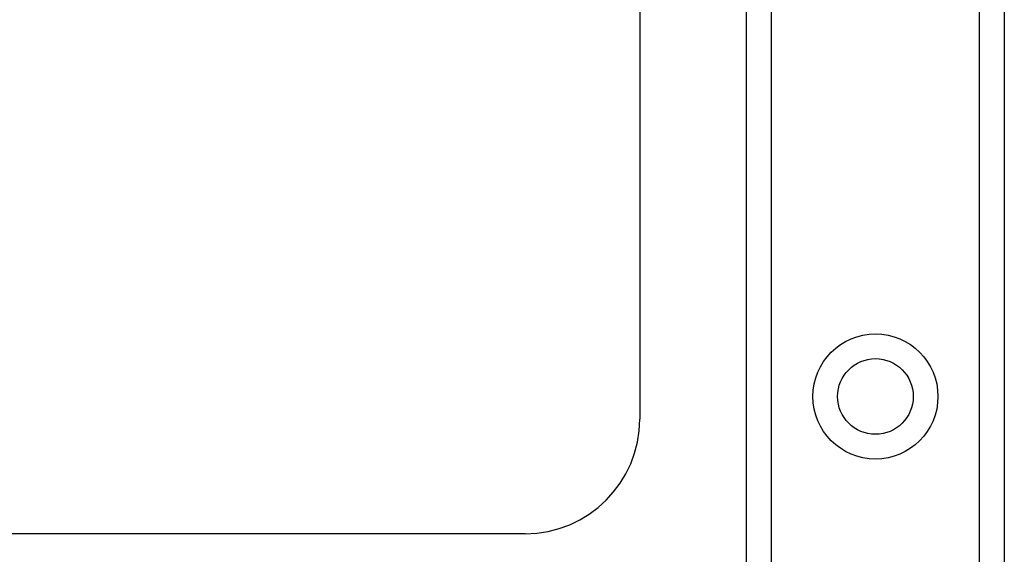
# Model space of a CAD drawing. Header units: inches. Extents: x 2.3 to 72.2, y 3.3 to 39.4.
# Tile 47 of 76: x 10.8 to 13, y 23.5 to 24.7. Entities that reach past the tile are written whole.
import ezdxf

# ---------------------------------------------------------------- set-up
doc = ezdxf.new("R2010")
doc.units = ezdxf.units.IN
doc.header["$MEASUREMENT"] = 0
doc.layers.add('Visible Edges(ANSI)', color=7, linetype='Continuous', lineweight=25)
doc.layers.add('Visible Tangent Edges(ANSI)', color=7, linetype='Continuous', lineweight=25)

msp = doc.modelspace()

# ---------------------------------------------------------------- linework, layer by layer
at = {"layer": 'Visible Edges(ANSI)'}
for p, q in [((12.4071, 8.7737), (12.4071, 26.1595)), ((12.9691, 26.1595), (12.9691, 8.7737)), ((12.1741, 25.3151), (12.1741, 23.8151)), ((11.9241, 23.5651), (8.9241, 23.5651))]:
    msp.add_line(p, q, dxfattribs=at)
msp.add_circle((12.6881, 23.8643), 0.0825, dxfattribs=at)
msp.add_arc((11.9241, 23.8151), 0.25, 270, 0, dxfattribs=at)
at = {"layer": 'Visible Tangent Edges(ANSI)'}
for p, q in [((12.461, 26.1595), (12.461, 8.7737)), ((12.9153, 8.7737), (12.9153, 26.1595))]:
    msp.add_line(p, q, dxfattribs=at)
msp.add_circle((12.6881, 23.8643), 0.1363, dxfattribs=at)

doc.saveas('drawing.dxf')
